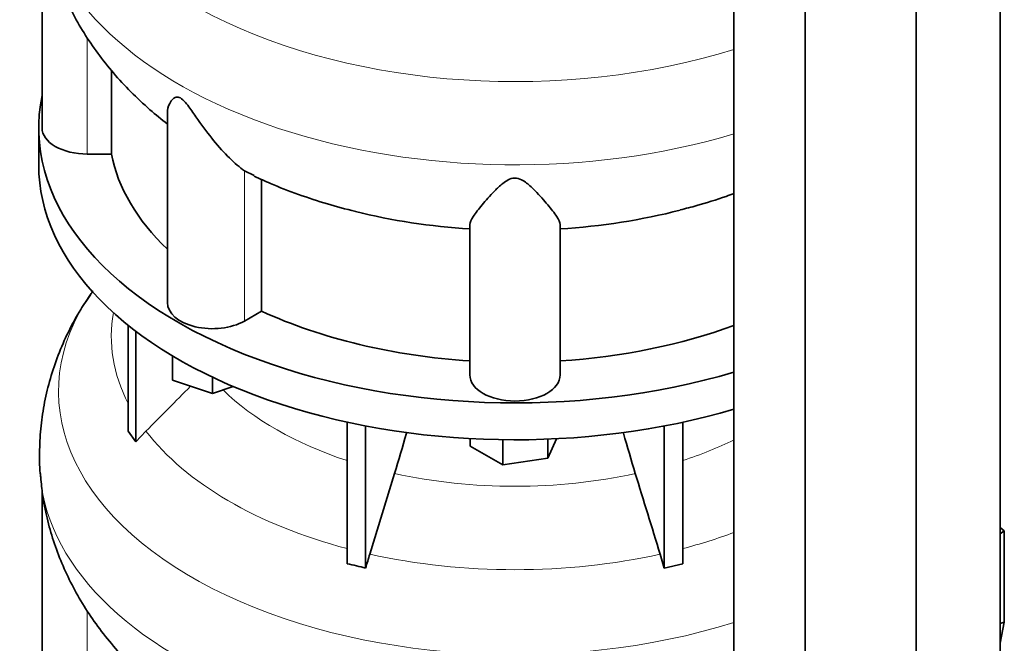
# Model space of a CAD drawing. Header units: millimetres. Extents: x 418 to 1310, y -1666 to 1543.
# Tile 7 of 26: x 1013 to 1307, y -1254 to -1067. Entities that reach past the tile are written whole.
import ezdxf

# ---------------------------------------------------------------- set-up
doc = ezdxf.new("R2010")
doc.units = ezdxf.units.MM
for name, color, linetype in [('MID_344-3', 7, 'Continuous'), ('VSI344-454_TERMI', 7, 'Continuous'), ('VSI344_DIFFUSORE', 7, 'Continuous')]:
    doc.layers.add(name, color=color, linetype=linetype)

# ---------------------------------------------------------------- blocks, each defined once
blk = doc.blocks.new('SE4')
at = {"layer": 'MID_344-3', "color": 7, "linetype": 'Continuous', "lineweight": 35}
for p, q in [((1305.93, -1320.33), (1305.93, -780.77)), ((1280.86, -1339.53), (1280.86, -799.73)), ((1226.32, -804.05), (1226.32, -1343.92)), ((1247.61, -1354), (1247.61, -814.2))]:
    blk.add_line(p, q, dxfattribs=at)
at = {"layer": 'VSI344-454_TERMI', "color": 7, "linetype": 'Continuous', "lineweight": 35}
for p, q in [((1307.21, -1220.12), (1305.93, -1219.13)), ((1305.93, -1220.97), (1307.21, -1220.12)), ((1307.21, -1247.4), (1307.21, -1220.12)), ((1305.93, -1247.83), (1307.21, -1247.4)), ((1307.21, -1247.4), (1305.93, -1253.68))]:
    blk.add_line(p, q, dxfattribs=at)
at = {"layer": 'VSI344_DIFFUSORE', "color": 7, "linetype": 'Continuous', "lineweight": 35}
for p, q in [((1019.3, -1036.35), (1019.3, -1099.56)), ((1040.05, -1107.36), (1040.05, -1082.34)), ((1056.79, -1095.07), (1056.79, -1151.82)), ((1018.3, -1099.56), (1018.3, -1110.59)), ((1040.05, -1107.36), (1032.8, -1107.36)), ((1082.81, -1113.81), (1079.84, -1112.34)), ((1084.96, -1154.37), (1084.96, -1114.87)), ((1147.3, -1173.46), (1147.3, -1128.47)), ((1174.3, -1173.46), (1174.3, -1128.47)), ((1084.96, -1154.37), (1079.84, -1157.33)), ((1045.09, -1190.24), (1045.09, -1158.61)), ((1047.39, -1193.44), (1047.39, -1160.4)), ((1058.29, -1175.01), (1058.29, -1167.74)), ((1070.29, -1179.01), (1058.29, -1175.01)), ((1070.29, -1179.01), (1070.29, -1174.13)), ((1076.52, -1176.93), (1070.29, -1179.01)), ((1110.58, -1229.92), (1110.58, -1187.58)), ((1116.12, -1231.25), (1116.12, -1188.71)), ((1205.48, -1231.25), (1205.48, -1188.71)), ((1211.02, -1229.92), (1211.02, -1187.58)), ((1045.09, -1190.24), (1047.39, -1193.44)), ((1047.39, -1193.44), (1050.38, -1190.27)), ((1147.42, -1194.72), (1147.42, -1192.5)), ((1157.21, -1200.38), (1157.21, -1192.83)), ((1173.27, -1192.54), (1170.6, -1198.31)), ((1170.6, -1198.31), (1170.6, -1192.66)), ((1157.21, -1200.38), (1147.42, -1194.72)), ((1170.6, -1198.31), (1157.21, -1200.38)), ((1124.78, -1202.95), (1117.36, -1227.06)), ((1019.3, -1207.81), (1019.3, -1271.03)), ((1204.24, -1227.06), (1205.48, -1231.25)), ((1205.48, -1231.25), (1211.02, -1229.92))]:
    blk.add_line(p, q, dxfattribs=at)
at = {"layer": 'VSI344_DIFFUSORE', "color": 4, "linetype": 'Continuous', "lineweight": 9}
for p, q in [((1032.8, -1107.36), (1032.8, -1072.52)), ((1079.84, -1157.33), (1079.84, -1112.34)), ((1032.8, -1278.82), (1032.8, -1243.98))]:
    blk.add_line(p, q, dxfattribs=at)
for centre, major_axis, start_param, end_param in [((1160.8, -1006.85), (136.58, 0), 2.76226, 5.212737), ((1160.8, -1028.52), (-142.13, 0), 0.049478, 2.049895), ((1160.8, -1178.31), (136.58, 0), 2.76226, 5.212737), ((1160.8, -1161.99), (120.79, 0), 3.038624, 3.432735), ((1160.8, -1148.22), (-101.4, 0), 0.532702, 1.052595), ((1160.8, -1161.99), (-120.79, 0), 0.417538, 1.141984), ((1160.8, -1148.22), (101.4, 0), -1.052595, -0.868255), ((1160.8, -1199.99), (-142.13, 0), 0.049478, 2.049895), ((1160.8, -1148.22), (-101.4, 0), 1.207688, 1.933905), ((1160.8, -1161.99), (120.79, 0), -1.141984, -0.997489), ((1160.8, -1161.99), (-120.79, 0), 1.202936, 1.938657)]:
    blk.add_ellipse(centre, major_axis=major_axis, ratio=0.57735, start_param=start_param, end_param=end_param, dxfattribs=at)
at = {"layer": 'VSI344_DIFFUSORE', "color": 7, "linetype": 'Continuous', "lineweight": 35}
for centre, major_axis, start_param, end_param in [((1160.8, -1099.56), (142.5, 0), 3.023053, 5.190143), ((1032.8, -1099.56), (13.5, 0), 3.141581, 4.712389), ((1160.8, -1099.56), (-121.5, 0), 0.111341, 0.543224), ((1160.8, -1110.59), (142.5, 0), 3.141593, 5.190143), ((1160.8, -1060.07), (-121.5, 0), 1.167179, 1.459455), ((1160.8, -1060.07), (121.5, 0), 4.82373, 5.131179), ((1070.29, -1151.82), (13.5, 0), 3.141581, 5.497787), ((1160.8, -1099.56), (-121.5, 0), 0.896739, 1.459455), ((1160.8, -1099.56), (121.5, 0), 4.82373, 5.281941), ((1160.8, -1173.46), (13.5, 0), 3.141593, 6.283185)]:
    blk.add_ellipse(centre, major_axis=major_axis, ratio=0.57735, start_param=start_param, end_param=end_param, dxfattribs=at)
for points, knots in [([(1018.9, -1032.6), (1019.07, -1034.51), (1019.42, -1038.33), (1020.72, -1044.84), (1022.63, -1051.66), (1025.14, -1058.37), (1028.19, -1064.89), (1031.79, -1071.21), (1035.94, -1077.31), (1040.61, -1083.19), (1045.83, -1088.83), (1051.2, -1093.84), (1055.01, -1097.03), (1056.75, -1098.36)], [0, 0, 0, 0, 0.0629249, 0.1485475, 0.2342563, 0.3203407, 0.4070972, 0.4948269, 0.5838278, 0.6743803, 0.7667235, 0.8610227, 0.9407267, 0.9407267, 0.9407267, 0.9407267]), ([(1079.84, -1112.34), (1078.46, -1111.36), (1076.95, -1110.08), (1073.82, -1107.01), (1072.21, -1105.24), (1069.07, -1101.39), (1067.52, -1099.29), (1065.16, -1095.93), (1064.37, -1094.77), (1063.12, -1093.05), (1062.68, -1092.47), (1061.73, -1091.37), (1061.19, -1090.85), (1060.17, -1090.3), (1059.74, -1090.28), (1059.05, -1090.45), (1058.78, -1090.62), (1058.07, -1091.22), (1057.74, -1091.72), (1057.01, -1093.15), (1056.79, -1094.13), (1056.79, -1095.08)], [0, 0, 0, 0, 0.125, 0.125, 0.25, 0.25, 0.375, 0.375, 0.4375, 0.4375, 0.46875, 0.46875, 0.5, 0.5, 0.53125, 0.53125, 0.5625, 0.5625, 0.625, 0.625, 0.7387976, 0.7387976, 0.7387976, 0.7387976]), ([(1082.75, -1113.96), (1084.52, -1114.79), (1088.54, -1116.66), (1095.99, -1119.51), (1104.62, -1122.37), (1110.02, -1123.78), (1113.14, -1124.58)], [0, 0, 0, 0, 0.169235, 0.450987, 0.732642, 1, 1, 1, 1]), ([(1174.3, -1128.47), (1174.3, -1127.82), (1173.9, -1127), (1172.59, -1124.99), (1171.67, -1123.82), (1169.51, -1121.25), (1168.26, -1119.82), (1166.02, -1117.55), (1165.22, -1116.77), (1163.82, -1115.68), (1163.32, -1115.33), (1162.14, -1114.75), (1161.43, -1114.52), (1159.99, -1114.56), (1159.3, -1114.81), (1158.16, -1115.41), (1157.67, -1115.77), (1156.28, -1116.86), (1155.49, -1117.63), (1153.3, -1119.86), (1152.05, -1121.3), (1149.89, -1123.87), (1149, -1125.01), (1147.71, -1126.99), (1147.3, -1127.83), (1147.3, -1128.47)], [0, 0, 0, 0, 0.125, 0.125, 0.25, 0.25, 0.375, 0.375, 0.4375, 0.4375, 0.46875, 0.46875, 0.5, 0.5, 0.53125, 0.53125, 0.5625, 0.5625, 0.625, 0.625, 0.75, 0.75, 0.875, 0.875, 1, 1, 1, 1]), ([(1210.18, -1124.1), (1212.01, -1123.64), (1216.4, -1122.53), (1221.84, -1120.78), (1225.56, -1119.46), (1226.35, -1119.18)], [0, 0, 0, 0, 0.1662779, 0.4670189, 0.5485551, 0.5485551, 0.5485551, 0.5485551]), ([(1034.02, -1149.1), (1032.83, -1150.83), (1030.49, -1154.26), (1027.09, -1160.55), (1024.06, -1167.42), (1021.69, -1174.46), (1019.97, -1181.55), (1018.89, -1188.69), (1018.49, -1195.74), (1018.53, -1201.05), (1018.84, -1203.64), (1018.89, -1204.08)], [0, 0, 0, 0, 0.098138, 0.230711, 0.360417, 0.487598, 0.612644, 0.735964, 0.857972, 0.979079, 1, 1, 1, 1]), ([(1124.78, -1202.95), (1126, -1199), (1127.18, -1194.98), (1128.34, -1190.78), (1128.37, -1190.66), (1128.41, -1190.54)], [0, 0, 0, 0, 0.5, 0.5, 0.5147162, 0.5147162, 0.5147162, 0.5147162]), ([(1196.81, -1202.95), (1195.6, -1199), (1194.42, -1194.98), (1193.27, -1190.83), (1193.25, -1190.76), (1193.23, -1190.69)], [0, 0, 0, 0, 0.5, 0.5, 0.5085767, 0.5085767, 0.5085767, 0.5085767]), ([(1018.9, -1204.06), (1019.07, -1205.97), (1019.42, -1209.79), (1020.72, -1216.31), (1022.63, -1223.13), (1025.14, -1229.84), (1028.19, -1236.35), (1031.79, -1242.67), (1035.94, -1248.78), (1040.61, -1254.65), (1045.83, -1260.3), (1051.2, -1265.31), (1055.01, -1268.49), (1056.75, -1269.83)], [0, 0, 0, 0, 0.0629249, 0.1485475, 0.2342563, 0.3203407, 0.4070972, 0.4948269, 0.5838278, 0.6743803, 0.7667235, 0.8610227, 0.9407267, 0.9407267, 0.9407267, 0.9407267])]:
    blk.add_open_spline(points, degree=3, knots=knots, dxfattribs=at)
for points in [[(1034.56, -1148.33), (1034.38, -1148.58), (1034.21, -1148.84), (1034.03, -1149.12)], [(1050.38, -1190.27), (1054.83, -1185.79), (1059.28, -1181.3), (1063.73, -1176.82)], [(1196.81, -1202.95), (1199.29, -1210.99), (1201.76, -1219.02), (1204.24, -1227.06)], [(1117.36, -1227.06), (1116.93, -1228.44), (1116.52, -1229.84), (1116.12, -1231.25)], [(1116.12, -1231.25), (1114.27, -1230.77), (1112.42, -1230.33), (1110.58, -1229.92)]]:
    blk.add_open_spline(points, degree=3, dxfattribs=at)

msp = doc.modelspace()

# ---------------------------------------------------------------- block references
msp.add_blockref('SE4', (0, 0))

doc.saveas('drawing.dxf')
